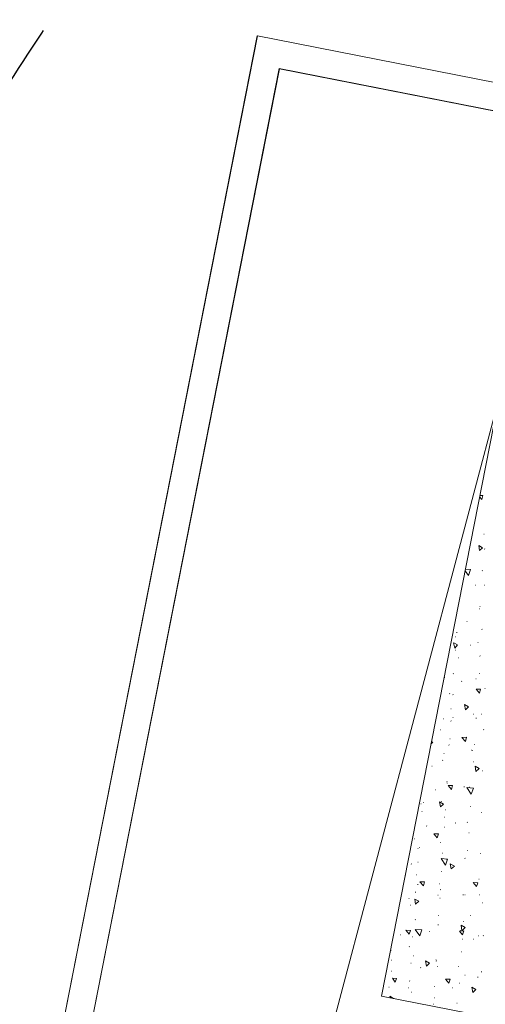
# Model space of a CAD drawing. Header units: millimetres. Extents: x 19047 to 276906, y -533553 to -451719.
# Tile 27 of 36: x 54949 to 56283, y -466897 to -464072. Entities that reach past the tile are written whole.
import ezdxf
from ezdxf.lldxf.tags import DXFTag

# ---------------------------------------------------------------- set-up
doc = ezdxf.new("R2010")
doc.units = ezdxf.units.MM
doc.header["$MEASUREMENT"] = 0
doc.linetypes.add('DASHED', pattern=[19.05, 12.7, -6.35])
doc.layers.add('IS_Węzeł_sieci_kanalizacyjnej_-_opisy', color=7, linetype='Continuous')
for name, color, linetype, lineweight in [('ODLEGŁOŚCI BEZPIECZNE OD LPG', 1, 'DASHED', 30), ('PZT woda_Nr_pióra__1', 7, 'Continuous', 13), ('PZT_Nr_pióra__1', 7, 'Continuous', 13), ('PZT_Nr_pióra__101', 7, 'Continuous', 5), ('PZT_Nr_pióra__205', 8, 'Continuous', 5)]:
    doc.layers.add(name, color=color, linetype=linetype, lineweight=lineweight)
tags = doc.linetypes.add('SOLID', pattern=[10, 10, 0]).pattern_tags.tags
tags[6:7] = [DXFTag(74, 4), DXFTag(75, 0), DXFTag(340, '0'), DXFTag(46, 0.0), DXFTag(50, 0.0), DXFTag(44, 0.0), DXFTag(45, 0.0)]
tags[4:5] = [DXFTag(74, 4), DXFTag(75, 0), DXFTag(340, '0'), DXFTag(46, 0.0), DXFTag(50, 0.0), DXFTag(44, 0.0), DXFTag(45, 0.0)]

msp = doc.modelspace()

# ---------------------------------------------------------------- linework, layer by layer
at = {"layer": 'IS_Węzeł_sieci_kanalizacyjnej_-_opisy', "linetype": 'SOLID', "lineweight": 20, "ltscale": 10}
msp.add_line((58567.6, -456668.7), (54131.7, -473438.3), dxfattribs=at)
at = {"layer": 'ODLEGŁOŚCI BEZPIECZNE OD LPG', "ltscale": 100}
msp.add_circle((61672.2, -468544.2), 8000, dxfattribs=at)
at = {"layer": 'PZT woda_Nr_pióra__1', "linetype": 'Continuous', "flags": 128}
for points in [[(58142.3, -464612.7), (57568.8, -467526.8), (55056.9, -467032.5), (55630.4, -464118.3)], [(58048.4, -464675.8), (57505.8, -467432.8), (55150.9, -466969.4), (55693.3, -464212.8)]]:
    msp.add_lwpolyline(points, close=True, dxfattribs=at)
at = {"layer": 'PZT_Nr_pióra__1', "linetype": 'Continuous', "flags": 128}
msp.add_lwpolyline([(64071.8, -470440.6), (59491.2, -469498.9, -0.02052), (55593.8, -468528.8, -0.10816), (53073.3, -466886.9), (51020.6, -464213, -0.231514), (50720, -461969.6), (51073, -460934.9)], format="xyb", dxfattribs=at)
at = {"layer": 'PZT_Nr_pióra__101', "linetype": 'Continuous', "flags": 128}
for points in [[(55629.6, -464118.9), (55630.6, -464118.2), (58142.2, -464613.1), (57568.8, -467527.2), (55056.8, -467032.9)], [(55692.7, -464212.6), (58048.3, -464676.2), (57505.8, -467432.8), (55150.9, -466969.4)], [(56429.2, -464616.4), (57214.3, -464770.9), (56770.2, -467027.4), (55985.2, -466872.9)]]:
    msp.add_lwpolyline(points, close=True, dxfattribs=at)
at = {"layer": 'PZT_Nr_pióra__205', "linetype": 'Continuous', "flags": 128}
for points in [[(56273, -465448.6), (56267, -465441)], [(56276.3, -465437.4), (56267.8, -465436.8)], [(56273, -465448.6), (56276.3, -465437.4)], [(56279.4, -465548), (56280.4, -465548.2)], [(56266.8, -465595.2), (56264.3, -465580.6)], [(56274.9, -465587), (56264.3, -465580.6)], [(56266.8, -465595.2), (56274.9, -465587)], [(56280.7, -465590.4), (56281.8, -465590.6)], [(56235.5, -465666.7), (56225.3, -465652.8)], [(56241.1, -465649.4), (56226.1, -465648.6)], [(56235.5, -465666.7), (56241.1, -465649.4)], [(56273.9, -465652.6), (56274.9, -465652.8)], [(56254.9, -465694.2), (56255.9, -465694.4)], [(56280.8, -465693.9), (56281.9, -465694.1)], [(56205.3, -465754.6), (56206.3, -465754.8)], [(56265.3, -465762), (56266.3, -465762.3)], [(56267.7, -465755), (56268.8, -465755.2)], [(56230.1, -465798.3), (56231.1, -465798.5)], [(56273.1, -465820.8), (56274.2, -465821)], [(56196.6, -465842.4), (56197.7, -465842.6)], [(56201.1, -465830.3), (56202.2, -465830.5)], [(56195.7, -465874.6), (56192.1, -465859.8)], [(56203.9, -465865.4), (56193.1, -465860)], [(56195.7, -465874.6), (56203.9, -465865.4)], [(56239.4, -465865.9), (56240.5, -465866.1)], [(56261.4, -465858.4), (56262.5, -465858.6)], [(56197.8, -465880.4), (56198.8, -465880.6)], [(56205.3, -465902.3), (56206.3, -465902.5)], [(56267.8, -465897.4), (56268.8, -465897.6)], [(56166, -465959.3), (56167.1, -465959.5)], [(56190.9, -465948), (56192, -465948.2)], [(56255.9, -465963), (56257, -465963.2)], [(56265.4, -465947.6), (56266.5, -465947.8)], [(56214.6, -465970), (56215.7, -465970.2)], [(56266.2, -466003.8), (56256.6, -465992.3)], [(56269.5, -465992.6), (56256.6, -465992.3)], [(56266.2, -466003.8), (56269.5, -465992.6)], [(56281.8, -465990.7), (56282.8, -465990.9)], [(56180.7, -466005.4), (56181.8, -466005.6)], [(56189.9, -466008.2), (56190.9, -466008.4)], [(56184, -466049.1), (56185, -466049.3)], [(56226.5, -466052.1), (56223.2, -466036.4)], [(56234.8, -466043), (56223.2, -466036.4)], [(56226.5, -466052.1), (56234.8, -466043)], [(56163.3, -466077.4), (56164.3, -466077.6)], [(56189.9, -466074), (56190.9, -466074.2)], [(56249, -466064.1), (56250, -466064.3)], [(56256.5, -466075.3), (56257.5, -466075.5)], [(56272.6, -466064.4), (56273.7, -466064.6)], [(56184.7, -466083.8), (56185.7, -466084)], [(56154.9, -466109.2), (56155.9, -466109.4)], [(56229.5, -466130.4), (56216.4, -466131)], [(56226, -466142.6), (56216.4, -466131)], [(56226, -466142.6), (56229.5, -466130.4)], [(56278, -466108.6), (56279, -466108.8)], [(56127.4, -466150.2), (56132.8, -466144.8)], [(56132.8, -466144.8), (56128.8, -466142.9)], [(56178.7, -466152.7), (56179.7, -466152.9)], [(56181.1, -466134.9), (56182.2, -466135.1)], [(56252.4, -466151.1), (56253.4, -466151.3)], [(56164.2, -466176.9), (56165.3, -466177.1)], [(56242.7, -466167.5), (56243.7, -466167.7)], [(56246.8, -466168.3), (56247.8, -466168.5)], [(56130.1, -466213.3), (56131.1, -466213.5)], [(56160.3, -466196.6), (56161.4, -466196.8)], [(56249, -466201.1), (56250, -466201.3)], [(56256.5, -466228.5), (56254, -466213.9)], [(56265.7, -466220.5), (56254, -466213.9)], [(56256.5, -466228.5), (56265.7, -466220.5)], [(56275.2, -466226.7), (56276.3, -466226.9)], [(56173.2, -466257.4), (56174.2, -466257.6)], [(56173.4, -466261.7), (56174.5, -466261.9)], [(56185.9, -466280.4), (56176.3, -466268.8)], [(56189.2, -466269.1), (56176.3, -466268.8)], [(56185.9, -466280.4), (56189.2, -466269.1)], [(56222, -466272.4), (56223.1, -466272.6)], [(56242.6, -466293.7), (56230.1, -466275)], [(56249.2, -466276.6), (56230.1, -466275)], [(56238, -466273.3), (56239, -466273.6)], [(56139.4, -466280.9), (56140.5, -466281.1)], [(56242.6, -466293.7), (56249.2, -466276.6)], [(56098, -466321.3), (56099.1, -466321.5)], [(56105.3, -466317.3), (56106.3, -466317.5)], [(56154.5, -466330.3), (56152, -466315.7)], [(56163.6, -466322.4), (56152, -466315.7)], [(56154.5, -466330.3), (56163.6, -466322.4)], [(56157.6, -466314.7), (56158.6, -466314.9)], [(56241.1, -466329), (56242.1, -466329.2)], [(56101.2, -466343.5), (56102.3, -466343.7)], [(56166, -466359.5), (56167.1, -466359.7)], [(56169.1, -466338.5), (56170.1, -466338.7)], [(56272.3, -466345.9), (56273.3, -466346.1)], [(56114.6, -466385), (56115.7, -466385.2)], [(56197.2, -466376.4), (56198.3, -466376.6)], [(56231, -466374.4), (56232.1, -466374.7)], [(56145.7, -466419.1), (56136.1, -466407.5)], [(56149, -466407.9), (56136.1, -466407.5)], [(56145.7, -466419.1), (56149, -466407.9)], [(56165.7, -466388.6), (56166.7, -466388.8)], [(56235.9, -466404.5), (56237, -466404.7)], [(56080.5, -466421.4), (56081.5, -466421.6)], [(56153.8, -466432.6), (56154.8, -466432.8)], [(56090.1, -466449.2), (56091.2, -466449.4)], [(56094.9, -466446.9), (56095.9, -466447.1)], [(56159.7, -466462.9), (56160.8, -466463.1)], [(56232.3, -466455.6), (56233.4, -466455.8)], [(56269.5, -466464), (56270.6, -466464.2)], [(56070.6, -466493.9), (56071.6, -466494.1)], [(56089.8, -466489), (56090.9, -466489.2)], [(56169.2, -466497.1), (56156.6, -466478.5)], [(56174.7, -466479.9), (56156.6, -466478.5)], [(56169.2, -466497.1), (56174.7, -466479.9)], [(56172.4, -466480.5), (56173.5, -466480.7)], [(56185.4, -466507.8), (56182.8, -466493.3)], [(56194.5, -466499.9), (56182.8, -466493.3)], [(56185.4, -466507.8), (56194.5, -466499.9)], [(56224.7, -466477.8), (56225.8, -466478)], [(56054.7, -466525.3), (56055.7, -466525.5)], [(56085, -466524.8), (56086, -466525)], [(56157, -466515.2), (56158, -466515.4)], [(56089.2, -466552.6), (56090.3, -466552.8)], [(56105.6, -466556.9), (56096, -466545.3)], [(56108.9, -466545.6), (56096, -466545.3)], [(56105.6, -466556.9), (56108.9, -466545.6)], [(56151.1, -466550.7), (56152.1, -466550.9)], [(56258.4, -466558.9), (56248.8, -466547.3)], [(56261.7, -466547.7), (56248.8, -466547.3)], [(56258.4, -466558.9), (56261.7, -466547.7)], [(56264.8, -466537.5), (56265.8, -466537.7)], [(56082.6, -466575), (56083.7, -466575.2)], [(56146.8, -466583.3), (56147.8, -466583.5)], [(56154.2, -466567.5), (56155.3, -466567.7)], [(56219.2, -466582.5), (56220.3, -466582.7)], [(56224.6, -466582.4), (56225.7, -466582.6)], [(56266.8, -466582.1), (56267.8, -466582.3)], [(56064, -466592.9), (56065.1, -466593.1)], [(56067.8, -466612), (56068.8, -466612.2)], [(56083.4, -466609.7), (56080.8, -466595.1)], [(56092.7, -466600.7), (56080.8, -466595.1)], [(56083.4, -466609.7), (56092.7, -466600.7)], [(56152.6, -466592), (56153.7, -466592.2)], [(56274.1, -466605.1), (56275.1, -466605.3)], [(56149.3, -466642), (56150.3, -466642.2)], [(56240, -466641.5), (56241, -466641.8)], [(56082.3, -466653.7), (56083.3, -466653.9)], [(56147.3, -466668.6), (56148.3, -466668.8)], [(56148.3, -466668.8), (56149.3, -466669)], [(56216.2, -466685.4), (56213.9, -466669.9)], [(56225.5, -466676.5), (56213.9, -466669.9)], [(56219.3, -466659), (56220.3, -466659.2)], [(56039.2, -466697), (56040.3, -466697.2)], [(56065.4, -466695.6), (56055.8, -466684)], [(56068.7, -466684.4), (56055.8, -466684)], [(56065.4, -466695.6), (56068.7, -466684.4)], [(56095.7, -466700.5), (56082.1, -466681.7)], [(56101.2, -466683.3), (56082.1, -466681.7)], [(56095.7, -466700.5), (56101.2, -466683.3)], [(56122, -466687.4), (56123, -466687.6)], [(56221.6, -466685.4), (56209.6, -466686.3)], [(56218.1, -466697.7), (56209.6, -466686.3)], [(56212.1, -466684.6), (56213.1, -466684.8)], [(56216.2, -466685.4), (56225.5, -466676.5)], [(56218.1, -466697.7), (56221.6, -466685.4)], [(56073.7, -466702.7), (56074.7, -466702.9)], [(56216.9, -466709.3), (56218, -466709.5)], [(56249.3, -466709.2), (56250.3, -466709.4)], [(56264, -466700.2), (56265.1, -466700.4)], [(56277.1, -466699.5), (56278.1, -466699.8)], [(56012, -466742.3), (56013, -466742.5)], [(56064.9, -466731.1), (56065.9, -466731.3)], [(56215.2, -466745.6), (56216.2, -466745.8)], [(56013.1, -466769.5), (56014.1, -466769.7)], [(56069.6, -466778.4), (56070.6, -466778.6)], [(56077, -466757.2), (56078, -466757.4)], [(56114.2, -466787.2), (56111.9, -466771.7)], [(56123.5, -466778.3), (56111.9, -466771.7)], [(56114.2, -466787.2), (56123.5, -466778.3)], [(56141.6, -466768.9), (56142.6, -466769.1)], [(56142, -466772.2), (56143, -466772.4)], [(56014.4, -466801), (56015.5, -466801.2)], [(56097.2, -466791.4), (56098.3, -466791.6)], [(56145.4, -466788), (56146.4, -466788.2)], [(56206.8, -466788.2), (56207.8, -466788.4)], [(56271.8, -466803.1), (56272.8, -466803.3)], [(56025.3, -466833.4), (56016.8, -466822)], [(56028.6, -466822.2), (56016.8, -466822)], [(56025.3, -466833.4), (56028.6, -466822.2)], [(56066, -466829.5), (56067, -466829.7)], [(56179.1, -466835.6), (56169.5, -466824)], [(56182.4, -466824.4), (56169.5, -466824)], [(56179.1, -466835.6), (56182.4, -466824.4)], [(56208.2, -466835.9), (56209.2, -466836.1)], [(56224.5, -466813.2), (56225.6, -466813.4)], [(56261.3, -466818.3), (56262.3, -466818.5)], [(56006.5, -466846.9), (56007.5, -466847.1)], [(56062.1, -466849.2), (56063.1, -466849.4)], [(56071.5, -466861.9), (56072.5, -466862.1)], [(56136.2, -466845.5), (56137.2, -466845.7)], [(56189.3, -466849.5), (56190.4, -466849.7)], [(56247.1, -466863), (56244.8, -466847.4)], [(56256.4, -466854), (56244.8, -466847.4)], [(56247.1, -466863), (56256.4, -466854)], [(56011.1, -466878), (56009.9, -466873.5)], [(56020.5, -466879.9), (56009.9, -466873.5)], [(56020.5, -466879.9), (56021.5, -466880.1)], [(56133.9, -466895.7), (56134.9, -466895.9)], [(56136.3, -466877.9), (56137.3, -466878.1)], [(56201.3, -466892.8), (56202.3, -466893)]]:
    msp.add_lwpolyline(points, dxfattribs=at)

doc.saveas('drawing.dxf')
